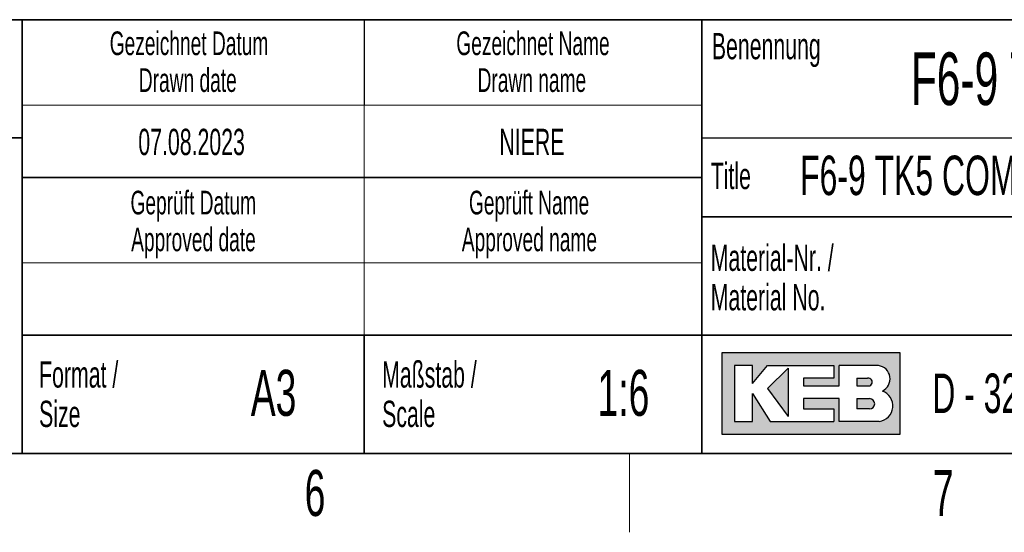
# Model space of a CAD drawing. Header units: millimetres. Extents: x 5 to 418, y 2 to 292.
# Tile 62 of 87: x 266 to 341, y 6 to 45. Entities that reach past the tile are written whole.
import ezdxf

# ---------------------------------------------------------------- set-up
doc = ezdxf.new("R2010")
doc.units = ezdxf.units.MM
doc.layers.add('SLD-0', color=7, linetype='Continuous')
doc.styles.add('SLDTEXTSTYLE0', font='TXT', dxfattribs={"width": 0.605})

msp = doc.modelspace()

# ---------------------------------------------------------------- hatches: boundary and pattern name
at = {"linetype": 'Continuous'}
h = msp.add_hatch(color=7, dxfattribs=at)
h.paths.add_polyline_path([(319.519086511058, 13.45626988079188), (333.083981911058, 13.45626988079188), (333.083981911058, 19.65736492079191), (319.519086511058, 19.65736492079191)], flags=0)
edge = h.paths.add_edge_path(flags=0)
edge.add_arc((331.3188604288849, 15.61738520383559), 1.20464082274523, -81.72003226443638, 70.1709600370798, ccw=False)
edge.add_line((331.4923410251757, 14.42530131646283), (331.480008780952, 14.42519098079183))
edge.add_line((331.480008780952, 14.42519098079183), (328.4331606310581, 14.42519098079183))
edge.add_line((328.4331606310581, 14.42519098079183), (328.4331606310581, 16.16924896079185))
edge.add_line((328.4331606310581, 16.16924896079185), (325.7201815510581, 16.16924896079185))
edge.add_line((325.7201815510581, 16.16924896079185), (325.7201815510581, 15.39411208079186))
edge.add_line((325.7201815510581, 15.39411208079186), (328.0455921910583, 15.39411208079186))
edge.add_line((328.0455921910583, 15.39411208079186), (328.0455921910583, 14.42519098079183))
edge.add_line((328.0455921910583, 14.42519098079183), (323.2009866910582, 14.42519098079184))
edge.add_line((323.2009866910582, 14.42519098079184), (321.8444971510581, 16.55681740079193))
edge.add_line((321.8444971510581, 16.55681740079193), (321.8444971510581, 14.42519098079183))
edge.add_line((321.8444971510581, 14.42519098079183), (320.4880076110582, 14.42519098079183))
edge.add_line((320.4880076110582, 14.42519098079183), (320.4880076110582, 18.68844382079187))
edge.add_line((320.4880076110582, 18.68844382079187), (321.8444971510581, 18.68844382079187))
edge.add_line((321.8444971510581, 18.68844382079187), (321.8444971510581, 17.33195428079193))
edge.add_line((321.8444971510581, 17.33195428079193), (323.0072024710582, 18.68844382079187))
edge.add_line((323.0072024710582, 18.68844382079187), (328.0455921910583, 18.68844382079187))
edge.add_line((328.0455921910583, 18.68844382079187), (328.0455921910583, 17.71952272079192))
edge.add_line((328.0455921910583, 17.71952272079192), (325.7201815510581, 17.71952272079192))
edge.add_line((325.7201815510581, 17.71952272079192), (325.7201815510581, 17.13817006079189))
edge.add_line((325.7201815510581, 17.13817006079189), (328.4331606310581, 17.13817006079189))
edge.add_line((328.4331606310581, 17.13817006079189), (328.4331606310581, 18.68844382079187))
edge.add_line((328.4331606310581, 18.68844382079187), (331.4242487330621, 18.68844382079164))
edge.add_line((331.4242487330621, 18.68844382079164), (331.4256482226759, 18.68844382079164))
edge.add_line((331.4256482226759, 18.68844382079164), (331.4259454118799, 18.68845828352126))
edge.add_arc((331.2860949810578, 17.67430640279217), 1.023749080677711, -64.45894120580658, 82.14849338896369, ccw=False)
msp.add_hatch(color=7, dxfattribs=at).paths.add_polyline_path([(324.5574762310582, 14.81275942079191), (324.557476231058, 18.49465960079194), (323.0072024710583, 16.94438584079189)], flags=0)
h = msp.add_hatch(color=7, dxfattribs=at)
edge = h.paths.add_edge_path(flags=0)
edge.add_line((329.7896501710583, 17.13817006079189), (330.6013652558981, 17.13817006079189))
edge.add_arc((330.6568434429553, 17.42884639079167), 0.2959232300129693, 259.1945394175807, 460.8054605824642)
edge.add_line((330.6013652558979, 17.71952272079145), (329.7896501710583, 17.71952272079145))
edge.add_line((329.7896501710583, 17.71952272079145), (329.7896501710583, 17.13817006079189))
h = msp.add_hatch(color=7, dxfattribs=at)
edge = h.paths.add_edge_path(flags=0)
edge.add_line((329.7896501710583, 15.39411208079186), (330.7588584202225, 15.39411208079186))
edge.add_arc((330.7588584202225, 15.78168052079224), 0.3875684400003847, 270.0000000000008, 450.0000000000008)
edge.add_line((330.7588584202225, 16.16924896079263), (330.7386620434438, 16.16924896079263))
edge.add_line((330.7386620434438, 16.16924896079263), (329.7896501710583, 16.16924896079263))
edge.add_line((329.7896501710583, 16.16924896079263), (329.7896501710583, 15.39411208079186))

# ---------------------------------------------------------------- linework, layer by layer
at = {"layer": 'SLD-0', "lineweight": 35}
for p, q in [((225.616731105, 45), (266.3304509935, 45)), ((266.3304509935, 12), (266.3304509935, 45)), ((266.3304509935, 45), (266.3304509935, 12)), ((318, 45), (266.3304509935, 45)), ((318, 45), (318, 12)), ((318, 45), (318, 40.1053465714)), ((318, 45), (408, 45)), ((318, 45), (318, 12)), ((225.616731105, 36), (266.3304509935, 36)), ((266.3304509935, 33), (318, 33)), ((408, 30), (318, 30)), ((266.3304509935, 21), (318, 21)), ((292.3304509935, 21), (292.3304509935, 12)), ((318, 21), (390, 21)), ((26, 12), (408, 12)), ((225.616731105, 12), (266.3304509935, 12)), ((266.3304509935, 12), (318, 12)), ((408, 12), (318, 12))]:
    msp.add_line(p, q, dxfattribs=at)
at = {"layer": 'SLD-0'}
for p, q in [((292.3304509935, 45), (292.3304509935, 38.5)), ((318, 36), (408, 36)), ((331.4242487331, 18.6884438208), (331.4256482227, 18.6884438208)), ((331.4256482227, 18.6884438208), (331.4259454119, 18.6884582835)), ((331.480008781, 14.4251909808), (331.4923410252, 14.4253013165))]:
    msp.add_line(p, q, dxfattribs=at)
at = {"layer": 'SLD-0', "lineweight": 18}
for p, q in [((266.3304509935, 38.5), (318, 38.5)), ((292.3304509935, 38.5), (292.3304509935, 33)), ((292.3304509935, 33), (292.3304509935, 26.5)), ((266.3304509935, 26.5), (318, 26.5)), ((292.3304509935, 26.5), (292.3304509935, 21)), ((312.5, 6), (312.5, 12))]:
    msp.add_line(p, q, dxfattribs=at)
at = {"layer": 'SLD-0', "linetype": 'Continuous'}
for p, q in [((333.0839819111, 19.6573649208), (319.5190865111, 19.6573649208)), ((319.5190865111, 19.6573649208), (319.5190865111, 13.4562698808)), ((333.0839819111, 13.4562698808), (333.0839819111, 19.6573649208)), ((321.8444971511, 18.6884438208), (320.4880076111, 18.6884438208)), ((320.4880076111, 18.6884438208), (320.4880076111, 14.4251909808)), ((321.8444971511, 17.3319542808), (323.0072024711, 18.6884438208)), ((321.8444971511, 17.3319542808), (321.8444971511, 18.6884438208)), ((323.0072024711, 18.6884438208), (328.0455921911, 18.6884438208)), ((324.5574762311, 18.4946596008), (323.0072024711, 16.9443858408)), ((324.5574762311, 18.4946596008), (324.5574762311, 14.8127594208)), ((328.0455921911, 18.6884438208), (328.0455921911, 17.7195227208)), ((331.4242487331, 18.6884438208), (328.4331606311, 18.6884438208)), ((328.4331606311, 17.1381700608), (328.4331606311, 18.6884438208)), ((331.4242487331, 18.6884438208), (331.4256482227, 18.6884438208)), ((331.4256482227, 18.6884438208), (331.4259454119, 18.6884582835)), ((325.7201815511, 17.7195227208), (325.7201815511, 17.1381700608)), ((328.0455921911, 17.7195227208), (325.7201815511, 17.7195227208)), ((329.7896501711, 17.7195227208), (330.6013652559, 17.7195227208)), ((329.7896501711, 17.7195227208), (329.7896501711, 17.1381700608)), ((321.8444971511, 14.4251909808), (321.8444971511, 16.5568174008)), ((321.8444971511, 16.5568174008), (323.2009866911, 14.4251909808)), ((323.0072024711, 16.9443858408), (324.5574762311, 14.8127594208)), ((325.7201815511, 17.1381700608), (328.4331606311, 17.1381700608)), ((329.7896501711, 17.1381700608), (330.6013652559, 17.1381700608)), ((325.7201815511, 16.1692489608), (325.7201815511, 15.3941120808)), ((328.4331606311, 16.1692489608), (325.7201815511, 16.1692489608)), ((328.4331606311, 14.4251909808), (328.4331606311, 16.1692489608)), ((329.7896501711, 16.1692489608), (330.7588584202, 16.1692489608)), ((329.7896501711, 16.1692489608), (329.7896501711, 15.3941120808)), ((330.7386620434, 16.1692489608), (330.7588584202, 16.1692489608)), ((325.7201815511, 15.3941120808), (328.0455921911, 15.3941120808)), ((328.0455921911, 15.3941120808), (328.0455921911, 14.4251909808)), ((330.7588584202, 15.3941120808), (329.7896501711, 15.3941120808)), ((320.4880076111, 14.4251909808), (321.8444971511, 14.4251909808)), ((323.2009866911, 14.4251909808), (328.0455921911, 14.4251909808)), ((331.480008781, 14.4251909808), (328.4331606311, 14.4251909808)), ((331.480008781, 14.4251909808), (331.4923410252, 14.4253013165)), ((319.5190865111, 13.4562698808), (333.0839819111, 13.4562698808))]:
    msp.add_line(p, q, dxfattribs=at)
for centre, radius, start, end in [((331.2860949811, 17.6743064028), 1.023749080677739, 295.5410587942, 82.148493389), ((330.656843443, 17.4288463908), 0.2959232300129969, 259.1945394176, 100.8054605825), ((331.3188604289, 15.6173852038), 1.204640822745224, 278.2799677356, 70.1709600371), ((330.7588584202, 15.7816805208), 0.3875684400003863, 270, 90)]:
    msp.add_arc(centre, radius, start, end, dxfattribs=at)

# ---------------------------------------------------------------- texts
at = {"layer": 'SLD-0', "style": 'SLDTEXTSTYLE0'}
for s, insert, char_height, attachment_point in [('Gezeichnet Datum', (279.0254468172, 44.103942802), 1.8, 2), ('Gezeichnet Name', (305.1708434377, 44.1039425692), 1.8, 2), ('Benennung', (318.7636716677, 43.9908879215), 2, 1), ('F6-9 TK5 COMBIVERT HP', (333.8826865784, 42.5045192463), 4, 1), ('Drawn date', (278.9302899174, 41.3039429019), 1.8, 2), ('Drawn name', (305.0870934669, 41.303942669), 1.8, 2), ('07.08.2023', (279.2203041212, 36.6989570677), 2, 2), ('NIERE', (305.0875444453, 36.6989570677), 2, 2), ('F6-9 TK5 COMBIVERT HP', (325.4718701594, 34.6564983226), 3, 1), ('Title', (318.6797653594, 34.1107265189), 2, 1), ('Geprüft Datum', (279.349366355, 31.9851255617), 1.8, 2), ('Geprüft Name', (304.8761939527, 31.9851255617), 1.8, 2), ('Approved date', (279.3620221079, 29.1851256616), 1.8, 2), ('Approved name', (304.900256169, 29.1851256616), 1.8, 2), ('Material-Nr. /', (318.6797653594, 27.8878268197), 2, 1), ('Material No.', (318.6797653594, 24.8878267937), 2, 1), ('Format /', (267.6250939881, 19.0115942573), 2, 1), ('Maßstab /', (293.7028556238, 19.0115944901), 2, 1), ('A3', (285.4514616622, 18.3608999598), 3.5, 2), ('1:6', (312.0470038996, 18.3609001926), 3.5, 2), ('D - 32683 Barntrup', (335.5202035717, 18.0786992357), 3, 1), ('Size', (267.6250939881, 16.0115942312), 2, 1), ('Scale', (293.7028556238, 16.011594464), 2, 1), ('6', (288.6027123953, 10.7429955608), 3.5, 2), ('7', (336.3527123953, 10.7429955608), 3.5, 2)]:
    msp.add_mtext(s, dxfattribs=dict(at, insert=insert, char_height=char_height, attachment_point=attachment_point))

doc.saveas('drawing.dxf')
